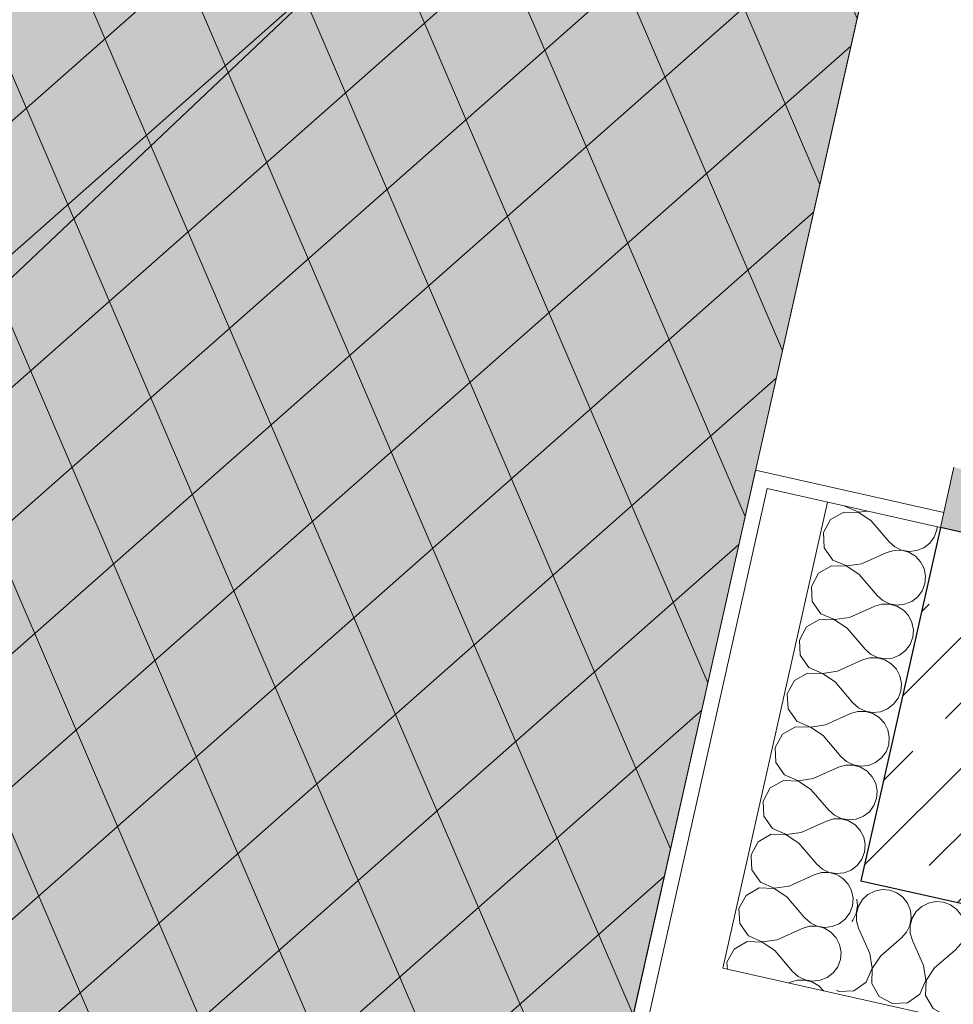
# Model space of a CAD drawing. Header units: millimetres. Extents: x -6990773 to -6682839, y 6117771 to 6220266.
# Tile 52 of 154: x -6950177 to -6948966, y 6148183 to 6149461. Entities that reach past the tile are written whole.
import ezdxf

# ---------------------------------------------------------------- set-up
doc = ezdxf.new("R2010")
doc.units = ezdxf.units.MM
doc.header["$MEASUREMENT"] = 0
for name, color, linetype, lineweight in [('АР-Разуклонка кровли_Ном._пера__120', 7, 'Continuous', 0), ('АР-Стены_внешние_.АР_Ном._пера__1', 7, 'Continuous', 30), ('Двери Archicad_Ном._пера__120', 7, 'Continuous', 0), ('Кровля_Ном._пера__101', 252, 'Continuous', 0), ('Кровля_Ном._пера__120', 7, 'Continuous', 0)]:
    doc.layers.add(name, color=color, linetype=linetype, lineweight=lineweight)
doc.layers.add('АР-Стены_внешние_.АР', color=7, linetype='Continuous')
pattern_1 = [(45, (-6338927.19, 6562677.8), (-84.852814, 84.852814), []), (45, (-6338969.62, 6562720.22), (-84.852814, 84.852814), [90, -30, 0, -30])]

# ---------------------------------------------------------------- blocks, each defined once
blk = doc.blocks.new('*X280', base_point=(-6338927.2, 6562677.8))
at = {"layer": 'АР-Стены_внешние_.АР_Ном._пера__1', "color": 7, "linetype": 'Continuous', "lineweight": 0}
for p, q in [((-6949098.1, 6148330.1), (-6949100.1, 6148334.1)), ((-6949096.2, 6148320.4), (-6949098.1, 6148330.1)), ((-6949097, 6148310.6), (-6949096.2, 6148320.4)), ((-6949106.3, 6148293.4), (-6949100.5, 6148301.4)), ((-6949100.5, 6148301.4), (-6949097, 6148310.6)), ((-6949159.9, 6148296.3), (-6949159, 6148295.2)), ((-6949159, 6148295.2), (-6949151.6, 6148288.7)), ((-6949151.6, 6148288.7), (-6949142.8, 6148284.4)), ((-6949123.3, 6148283.8), (-6949114.1, 6148287.4)), ((-6949114.1, 6148287.4), (-6949106.3, 6148293.4)), ((-6949194.7, 6148266.7), (-6949162.1, 6148281.3)), ((-6949152.7, 6148284.1), (-6949162.1, 6148281.3)), ((-6949142.8, 6148284.1), (-6949152.7, 6148284.1)), ((-6949142.8, 6148284.4), (-6949133.1, 6148282.7)), ((-6949133.3, 6148281.5), (-6949142.8, 6148284.1)), ((-6949124.9, 6148276.4), (-6949133.3, 6148281.5)), ((-6949133.1, 6148282.7), (-6949123.3, 6148283.8)), ((-6949118.2, 6148269.2), (-6949124.9, 6148276.4)), ((-6949197.8, 6148252.7), (-6949212.9, 6148262.7)), ((-6949210.3, 6148264.4), (-6949194.7, 6148266.7)), ((-6949113.7, 6148260.4), (-6949118.2, 6148269.2)), ((-6949197.8, 6148252.7), (-6949174.7, 6148225.5)), ((-6949111.8, 6148250.7), (-6949113.7, 6148260.4)), ((-6949112.6, 6148240.9), (-6949111.8, 6148250.7)), ((-6949116.1, 6148231.7), (-6949112.6, 6148240.9)), ((-6949259.6, 6148233.1), (-6949259.3, 6148228.2)), ((-6949174.7, 6148225.5), (-6949167.3, 6148219)), ((-6949129.8, 6148217.7), (-6949122, 6148223.7)), ((-6949122, 6148223.7), (-6949116.1, 6148231.7)), ((-6949180.3, 6148210.5), (-6949177.8, 6148211.6)), ((-6949168.3, 6148214.4), (-6949177.8, 6148211.6)), ((-6949158.5, 6148214.4), (-6949168.3, 6148214.4)), ((-6949167.3, 6148219), (-6949158.4, 6148214.7)), ((-6949149, 6148211.8), (-6949158.5, 6148214.4)), ((-6949158.4, 6148214.7), (-6949148.7, 6148213)), ((-6949140.6, 6148206.7), (-6949149, 6148211.8)), ((-6949148.7, 6148213), (-6949138.9, 6148214.1)), ((-6949138.9, 6148214.1), (-6949129.8, 6148217.7)), ((-6949134.5, 6148200.2), (-6949140.6, 6148206.7))]:
    blk.add_line(p, q, dxfattribs=at)
blk = doc.blocks.new('*X281', base_point=(-6338927.2, 6562677.8))
at = {"layer": 'АР-Стены_внешние_.АР_Ном._пера__1', "color": 7, "linetype": 'Continuous', "lineweight": 0}
for p, q in [((-6949107, 6148829.5), (-6949106.7, 6148829.1)), ((-6949106.7, 6148829.1), (-6949088.8, 6148821.4)), ((-6949125.3, 6148812), (-6949134.6, 6148794.9)), ((-6949108.4, 6148821.7), (-6949125.3, 6148812)), ((-6949088.9, 6148821.1), (-6949108.4, 6148821.7)), ((-6949072.6, 6148810.3), (-6949088.9, 6148821.1)), ((-6949088.8, 6148821.4), (-6949077.9, 6148823)), ((-6949072.6, 6148810.3), (-6949049.4, 6148783.1)), ((-6948990.9, 6148789.2), (-6948987.4, 6148798.4)), ((-6948987.4, 6148798.4), (-6948987.1, 6148802.6)), ((-6949134.6, 6148794.9), (-6949133.6, 6148775.4)), ((-6948996.8, 6148781.3), (-6948990.9, 6148789.2)), ((-6949133.6, 6148775.4), (-6949122.4, 6148759.4)), ((-6949043.1, 6148771.9), (-6949052.6, 6148769.1)), ((-6949049.4, 6148783.1), (-6949042.1, 6148776.5)), ((-6949033.3, 6148772), (-6949043.1, 6148771.9)), ((-6949042.1, 6148776.5), (-6949033.2, 6148772.3)), ((-6949023.8, 6148769.4), (-6949033.3, 6148772)), ((-6949033.2, 6148772.3), (-6949023.5, 6148770.6)), ((-6949013.7, 6148771.6), (-6949004.5, 6148775.3)), ((-6949004.5, 6148775.3), (-6948996.8, 6148781.3)), ((-6949122.4, 6148759.4), (-6949104.5, 6148751.7)), ((-6949085.1, 6148754.5), (-6949052.6, 6148769.1)), ((-6949015.3, 6148764.2), (-6949023.8, 6148769.4)), ((-6949023.5, 6148770.6), (-6949013.7, 6148771.6)), ((-6949008.6, 6148757), (-6949015.3, 6148764.2)), ((-6949124, 6148752), (-6949141, 6148742.4)), ((-6949104.5, 6148751.4), (-6949124, 6148752)), ((-6949104.5, 6148751.7), (-6949085.1, 6148754.5)), ((-6949088.3, 6148740.6), (-6949104.5, 6148751.4)), ((-6949004.2, 6148748.2), (-6949008.6, 6148757)), ((-6949002.3, 6148738.6), (-6949004.2, 6148748.2)), ((-6949141, 6148742.4), (-6949150.3, 6148725.2)), ((-6949088.3, 6148740.6), (-6949065.1, 6148713.4)), ((-6949003.1, 6148728.7), (-6949002.3, 6148738.6)), ((-6949150.3, 6148725.2), (-6949149.2, 6148705.7)), ((-6949006.5, 6148719.5), (-6949003.1, 6148728.7)), ((-6949065.1, 6148713.4), (-6949057.7, 6148706.9)), ((-6949020.2, 6148705.6), (-6949012.4, 6148711.6)), ((-6949012.4, 6148711.6), (-6949006.5, 6148719.5)), ((-6949149.2, 6148705.7), (-6949138, 6148689.7)), ((-6949100.8, 6148684.8), (-6949068.2, 6148699.5)), ((-6949058.8, 6148702.2), (-6949068.2, 6148699.5)), ((-6949048.9, 6148702.3), (-6949058.8, 6148702.2)), ((-6949057.7, 6148706.9), (-6949048.9, 6148702.6)), ((-6949048.9, 6148702.6), (-6949039.1, 6148700.9)), ((-6949039.4, 6148699.7), (-6949048.9, 6148702.3)), ((-6949031, 6148694.5), (-6949039.4, 6148699.7)), ((-6949039.1, 6148700.9), (-6949029.3, 6148701.9)), ((-6949029.3, 6148701.9), (-6949020.2, 6148705.6)), ((-6949138, 6148689.7), (-6949120.1, 6148682)), ((-6949120.1, 6148682), (-6949100.8, 6148684.8)), ((-6949024.3, 6148687.3), (-6949031, 6148694.5)), ((-6949019.8, 6148678.5), (-6949024.3, 6148687.3)), ((-6949156.6, 6148672.7), (-6949165.9, 6148655.5)), ((-6949139.7, 6148682.4), (-6949156.6, 6148672.7)), ((-6949120.2, 6148681.7), (-6949139.7, 6148682.4)), ((-6949103.9, 6148670.9), (-6949120.2, 6148681.7)), ((-6949103.9, 6148670.9), (-6949080.7, 6148643.7)), ((-6949017.9, 6148668.9), (-6949019.8, 6148678.5)), ((-6949022.2, 6148649.8), (-6949018.7, 6148659.1)), ((-6949018.7, 6148659.1), (-6949017.9, 6148668.9)), ((-6949165.9, 6148655.5), (-6949164.9, 6148636)), ((-6949028.1, 6148641.9), (-6949022.2, 6148649.8)), ((-6949164.9, 6148636), (-6949153.7, 6148620)), ((-6949074.4, 6148632.5), (-6949083.9, 6148629.8)), ((-6949080.7, 6148643.7), (-6949073.4, 6148637.2)), ((-6949064.6, 6148632.6), (-6949074.4, 6148632.5)), ((-6949073.4, 6148637.2), (-6949064.5, 6148632.9)), ((-6949055.1, 6148630), (-6949064.6, 6148632.6)), ((-6949064.5, 6148632.9), (-6949054.8, 6148631.2)), ((-6949054.8, 6148631.2), (-6949045, 6148632.2)), ((-6949045, 6148632.2), (-6949035.9, 6148635.9)), ((-6949035.9, 6148635.9), (-6949028.1, 6148641.9)), ((-6949153.7, 6148620), (-6949135.8, 6148612.3)), ((-6949116.5, 6148615.1), (-6949083.9, 6148629.8)), ((-6949046.6, 6148624.9), (-6949055.1, 6148630)), ((-6949039.9, 6148617.6), (-6949046.6, 6148624.9)), ((-6949155.3, 6148612.7), (-6949172.3, 6148603)), ((-6949135.8, 6148612), (-6949155.3, 6148612.7)), ((-6949135.8, 6148612.3), (-6949116.5, 6148615.1)), ((-6949119.6, 6148601.2), (-6949135.8, 6148612)), ((-6949035.5, 6148608.9), (-6949039.9, 6148617.6)), ((-6949033.6, 6148599.2), (-6949035.5, 6148608.9)), ((-6949172.3, 6148603), (-6949181.6, 6148585.8)), ((-6949119.6, 6148601.2), (-6949096.4, 6148574)), ((-6949034.4, 6148589.4), (-6949033.6, 6148599.2)), ((-6949181.6, 6148585.8), (-6949180.5, 6148566.3)), ((-6949037.9, 6148580.1), (-6949034.4, 6148589.4)), ((-6949096.4, 6148574), (-6949089, 6148567.5)), ((-6949051.5, 6148566.2), (-6949043.7, 6148572.2)), ((-6949043.7, 6148572.2), (-6949037.9, 6148580.1)), ((-6949180.5, 6148566.3), (-6949169.3, 6148550.3)), ((-6949132.1, 6148545.4), (-6949099.5, 6148560.1)), ((-6949090.1, 6148562.8), (-6949099.5, 6148560.1)), ((-6949080.2, 6148562.9), (-6949090.1, 6148562.8)), ((-6949089, 6148567.5), (-6949080.2, 6148563.2)), ((-6949080.2, 6148563.2), (-6949070.4, 6148561.5)), ((-6949070.7, 6148560.3), (-6949080.2, 6148562.9)), ((-6949062.3, 6148555.2), (-6949070.7, 6148560.3)), ((-6949070.4, 6148561.5), (-6949060.6, 6148562.5)), ((-6949055.6, 6148547.9), (-6949062.3, 6148555.2)), ((-6949060.6, 6148562.5), (-6949051.5, 6148566.2)), ((-6949171, 6148543), (-6949187.9, 6148533.3)), ((-6949151.5, 6148542.3), (-6949171, 6148543)), ((-6949169.3, 6148550.3), (-6949151.4, 6148542.6)), ((-6949135.2, 6148531.5), (-6949151.5, 6148542.3)), ((-6949151.4, 6148542.6), (-6949132.1, 6148545.4)), ((-6949051.1, 6148539.2), (-6949055.6, 6148547.9)), ((-6949187.9, 6148533.3), (-6949197.2, 6148516.1)), ((-6949135.2, 6148531.5), (-6949112.1, 6148504.3)), ((-6949049.2, 6148529.5), (-6949051.1, 6148539.2)), ((-6949050, 6148519.7), (-6949049.2, 6148529.5)), ((-6949053.5, 6148510.4), (-6949050, 6148519.7)), ((-6949197.2, 6148516.1), (-6949196.2, 6148496.6)), ((-6949112.1, 6148504.3), (-6949104.7, 6148497.8)), ((-6949059.4, 6148502.5), (-6949053.5, 6148510.4)), ((-6949196.2, 6148496.6), (-6949185, 6148480.6)), ((-6949105.7, 6148493.1), (-6949115.2, 6148490.4)), ((-6949095.9, 6148493.2), (-6949105.7, 6148493.1)), ((-6949104.7, 6148497.8), (-6949095.8, 6148493.5)), ((-6949086.4, 6148490.6), (-6949095.9, 6148493.2)), ((-6949095.8, 6148493.5), (-6949086.1, 6148491.8)), ((-6949086.1, 6148491.8), (-6949076.3, 6148492.8)), ((-6949076.3, 6148492.8), (-6949067.2, 6148496.5)), ((-6949067.2, 6148496.5), (-6949059.4, 6148502.5)), ((-6949185, 6148480.6), (-6949167.1, 6148472.9)), ((-6949147.8, 6148475.7), (-6949115.2, 6148490.4)), ((-6949078, 6148485.5), (-6949086.4, 6148490.6)), ((-6949071.3, 6148478.2), (-6949078, 6148485.5)), ((-6949066.8, 6148469.5), (-6949071.3, 6148478.2)), ((-6949186.6, 6148473.3), (-6949203.6, 6148463.6)), ((-6949167.1, 6148472.6), (-6949186.6, 6148473.3)), ((-6949167.1, 6148472.9), (-6949147.8, 6148475.7)), ((-6949150.9, 6148461.8), (-6949167.1, 6148472.6)), ((-6949064.9, 6148459.8), (-6949066.8, 6148469.5)), ((-6949203.6, 6148463.6), (-6949212.9, 6148446.4)), ((-6949150.9, 6148461.8), (-6949127.7, 6148434.6)), ((-6949065.7, 6148450), (-6949064.9, 6148459.8)), ((-6949212.9, 6148446.4), (-6949211.8, 6148426.9)), ((-6949075, 6148432.8), (-6949069.2, 6148440.8)), ((-6949069.2, 6148440.8), (-6949065.7, 6148450)), ((-6949211.8, 6148426.9), (-6949200.6, 6148410.9)), ((-6949127.7, 6148434.6), (-6949120.3, 6148428.1)), ((-6949120.3, 6148428.1), (-6949111.5, 6148423.8)), ((-6949082.8, 6148426.8), (-6949075, 6148432.8)), ((-6949163.4, 6148406), (-6949130.8, 6148420.7)), ((-6949121.4, 6148423.4), (-6949130.8, 6148420.7)), ((-6949111.5, 6148423.5), (-6949121.4, 6148423.4)), ((-6949111.5, 6148423.8), (-6949101.8, 6148422.1)), ((-6949102, 6148420.9), (-6949111.5, 6148423.5)), ((-6949093.6, 6148415.8), (-6949102, 6148420.9)), ((-6949101.8, 6148422.1), (-6949092, 6148423.1)), ((-6949086.9, 6148408.6), (-6949093.6, 6148415.8)), ((-6949092, 6148423.1), (-6949082.8, 6148426.8)), ((-6949202.3, 6148403.6), (-6949219.2, 6148393.9)), ((-6949182.8, 6148402.9), (-6949202.3, 6148403.6)), ((-6949200.6, 6148410.9), (-6949182.7, 6148403.2)), ((-6949166.5, 6148392.1), (-6949182.8, 6148402.9)), ((-6949182.7, 6148403.2), (-6949163.4, 6148406)), ((-6949082.4, 6148399.8), (-6949086.9, 6148408.6)), ((-6949219.2, 6148393.9), (-6949228.6, 6148376.7)), ((-6949166.5, 6148392.1), (-6949143.4, 6148364.9)), ((-6949080.5, 6148390.1), (-6949082.4, 6148399.8)), ((-6949081.3, 6148380.3), (-6949080.5, 6148390.1)), ((-6949228.6, 6148376.7), (-6949228.5, 6148375)), ((-6949084.8, 6148371.1), (-6949081.3, 6148380.3)), ((-6949143.4, 6148364.9), (-6949136, 6148358.4)), ((-6949098.5, 6148357.1), (-6949090.7, 6148363.1)), ((-6949090.7, 6148363.1), (-6949084.8, 6148371.1)), ((-6949136, 6148358.4), (-6949127.1, 6148354.1)), ((-6949127.2, 6148353.8), (-6949133.8, 6148353.8)), ((-6949117.7, 6148351.2), (-6949127.2, 6148353.8)), ((-6949127.1, 6148354.1), (-6949117.4, 6148352.4)), ((-6949114.9, 6148349.5), (-6949117.7, 6148351.2)), ((-6949117.4, 6148352.4), (-6949107.6, 6148353.4)), ((-6949107.6, 6148353.4), (-6949098.5, 6148357.1))]:
    blk.add_line(p, q, dxfattribs=at)
blk = doc.blocks.new('*X283', base_point=(-6338927.2, 6562677.8))
at = {"layer": 'АР-Стены_внешние_.АР_Ном._пера__1', "color": 7, "linetype": 'Continuous', "lineweight": 0}
for p, q in [((-6949228.5, 6148375), (-6949227.5, 6148357.3)), ((-6949227.5, 6148357.3), (-6949216.3, 6148341.2)), ((-6949179.1, 6148336.3), (-6949146.5, 6148351)), ((-6949137, 6148353.8), (-6949146.5, 6148351)), ((-6949133.8, 6148353.8), (-6949137, 6148353.8)), ((-6949216.3, 6148341.2), (-6949198.4, 6148333.5)), ((-6949109.3, 6148346.1), (-6949114.9, 6148349.5)), ((-6949102.6, 6148338.9), (-6949109.3, 6148346.1)), ((-6949100.1, 6148334.1), (-6949102.6, 6148338.9)), ((-6949217.9, 6148333.9), (-6949234.9, 6148324.2)), ((-6949198.4, 6148333.2), (-6949217.9, 6148333.9)), ((-6949198.4, 6148333.5), (-6949179.1, 6148336.3)), ((-6949182.2, 6148322.4), (-6949198.4, 6148333.2)), ((-6949234.9, 6148324.2), (-6949244.2, 6148307.1)), ((-6949182.2, 6148322.4), (-6949159.9, 6148296.3)), ((-6949244.2, 6148307.1), (-6949243.1, 6148287.6)), ((-6949243.1, 6148287.6), (-6949231.9, 6148271.6)), ((-6949233.6, 6148264.2), (-6949250.5, 6148254.5)), ((-6949214.1, 6148263.5), (-6949233.6, 6148264.2)), ((-6949231.9, 6148271.6), (-6949214, 6148263.8)), ((-6949212.9, 6148262.7), (-6949214.1, 6148263.5)), ((-6949214, 6148263.8), (-6949210.3, 6148264.4)), ((-6949250.5, 6148254.5), (-6949259.9, 6148237.4)), ((-6949259.9, 6148237.4), (-6949259.6, 6148233.1))]:
    blk.add_line(p, q, dxfattribs=at)
blk = doc.blocks.new('Металлическая Дверь 23[4]_1', base_point=(-6338927.2, 6562677.8))
at = {"layer": 'Двери Archicad_Ном._пера__120', "linetype": 'Continuous', "lineweight": 0, "true_color": 0xffffff}
blk.add_hatch(color=7, dxfattribs=at).paths.add_polyline_path([(-6948983, 6148801.7), (-6948905, 6148784.1), (-6948887.5, 6148862.2), (-6948926.5, 6148870.9), (-6948965.5, 6148879.7)])
at = {"layer": 'Двери Archicad_Ном._пера__120', "color": 7, "linetype": 'Continuous', "lineweight": 0}
for p, q in [((-6949227, 6148856.4), (-6949222.6, 6148876)), ((-6948978.7, 6148821.2), (-6949222.6, 6148876)), ((-6948965.5, 6148879.7), (-6948983, 6148801.7)), ((-6948983, 6148801.7), (-6948905, 6148784.1)), ((-6948905, 6148784.1), (-6948983, 6148801.7)), ((-6948905, 6148784.1), (-6948983, 6148801.7))]:
    blk.add_line(p, q, dxfattribs=at)
blk = doc.blocks.new('Стена_96_1', base_point=(-6948966.6, 6148418.7))
at = {"layer": 'АР-Стены_внешние_.АР', "linetype": 'Continuous', "lineweight": 0, "true_color": 0x000000}
h = blk.add_hatch(dxfattribs=at)
h.set_pattern_fill('ЖЕЛЕЗОБЕТОН__PROJECT__0001', color=18, style=0, pattern_type=2)
h.set_pattern_definition(pattern_1)
h.paths.add_polyline_path([(-6949042.2, 6148538.2), (-6948847.1, 6148494.4), (-6948787.9, 6148757.8), (-6948905, 6148784.1), (-6948983, 6148801.7)])
h = blk.add_hatch(dxfattribs=at)
h.set_pattern_fill('ЖЕЛЕЗОБЕТОН__PROJECT__0001', color=18, style=0, pattern_type=2)
h.set_pattern_definition(pattern_1)
h.paths.add_polyline_path([(-6949042.2, 6148538.2), (-6949086, 6148343.1), (-6948847.1, 6148494.4)])
h = blk.add_hatch(dxfattribs=at)
h.set_pattern_fill('ЖЕЛЕЗОБЕТОН__PROJECT__0001', color=18, style=0, pattern_type=2)
h.set_pattern_definition(pattern_1)
h.paths.add_polyline_path([(-6948847.1, 6148494.4), (-6949086, 6148343.1), (-6948890.9, 6148299.2)])
at = {"layer": 'АР-Стены_внешние_.АР_Ном._пера__1', "color": 7, "linetype": 'Continuous', "lineweight": 0}
for p, q in [((-6949227, 6148856.4), (-6949222.6, 6148876)), ((-6948978.7, 6148821.2), (-6949222.6, 6148876)), ((-6949207.5, 6148852.1), (-6949343.3, 6148247.1)), ((-6949207.5, 6148852.1), (-6948983, 6148801.7)), ((-6949129.4, 6148834.5), (-6949232.4, 6148375.9)), ((-6948983, 6148801.7), (-6948978.7, 6148821.2)), ((-6949232.4, 6148375.9), (-6949265.3, 6148229.6)), ((-6949343.3, 6148247.1), (-6949360.9, 6148169)), ((-6949265.3, 6148229.6), (-6949118.9, 6148196.7))]:
    blk.add_line(p, q, dxfattribs=at)
at = {"layer": 'АР-Стены_внешние_.АР_Ном._пера__1', "color": 7, "linetype": 'Continuous', "lineweight": 30}
for p, q in [((-6948983, 6148801.7), (-6949042.2, 6148538.2)), ((-6948905, 6148784.1), (-6948983, 6148801.7)), ((-6949042.2, 6148538.2), (-6949086, 6148343.1)), ((-6949086, 6148343.1), (-6948890.9, 6148299.2))]:
    blk.add_line(p, q, dxfattribs=at)
at = {"layer": 'АР-Стены_внешние_.АР_Ном._пера__1', "color": 7, "linetype": 'Continuous', "lineweight": 0, "flags": 128}
blk.add_lwpolyline([(-6949227, 6148856.4), (-6949384.7, 6148153.9)], dxfattribs=at)
at = {"layer": 'АР-Стены_внешние_.АР', "color": 7, "lineweight": 0}
for name in ['*X281', '*X283', '*X280']:
    blk.add_blockref(name, (-6338927.2, 6562677.8), dxfattribs=at)
at = {"layer": 'Двери Archicad_Ном._пера__120', "color": 7, "linetype": 'Continuous', "lineweight": 0}
blk.add_blockref('Металлическая Дверь 23[4]_1', (-6338927.2, 6562677.8), dxfattribs=at)
blk = doc.blocks.new('*X304', base_point=(-6338927.2, 6562677.8))
at = {"layer": 'АР-Стены_внешние_.АР_Ном._пера__1', "color": 7, "linetype": 'Continuous', "lineweight": 0}
for p, q in [((-6948683, 6148243.4), (-6948685.5, 6148245.2)), ((-6948679.1, 6148238.4), (-6948683, 6148243.4)), ((-6948742.3, 6148209.2), (-6948740.6, 6148203.2)), ((-6948725.9, 6148170.7), (-6948740.6, 6148203.2)), ((-6948781.7, 6148183.2), (-6948776.5, 6148187.6)), ((-6948712, 6148167.5), (-6948691, 6148185.4)), ((-6948792.8, 6148167), (-6948794.1, 6148176.4)), ((-6948781.7, 6148183.2), (-6948792.5, 6148166.9)), ((-6948800.5, 6148149.1), (-6948792.8, 6148167)), ((-6948792.5, 6148166.9), (-6948793.1, 6148147.4)), ((-6948723.1, 6148151.4), (-6948725.9, 6148170.7)), ((-6948712, 6148167.5), (-6948722.8, 6148151.3)), ((-6948816.5, 6148137.9), (-6948800.5, 6148149.1)), ((-6948793.1, 6148147.4), (-6948783.5, 6148130.5)), ((-6948730.8, 6148133.4), (-6948723.1, 6148151.4)), ((-6948722.8, 6148151.3), (-6948723.5, 6148131.8)), ((-6948847.1, 6148142.9), (-6948836, 6148136.8)), ((-6948836, 6148136.8), (-6948816.5, 6148137.9)), ((-6948746.8, 6148122.3), (-6948730.8, 6148133.4)), ((-6948783.5, 6148130.5), (-6948766.3, 6148121.2)), ((-6948766.3, 6148121.2), (-6948746.8, 6148122.3)), ((-6948723.5, 6148131.8), (-6948713.8, 6148114.8)), ((-6948713.8, 6148114.8), (-6948707.6, 6148111.5))]:
    blk.add_line(p, q, dxfattribs=at)
blk = doc.blocks.new('*X305', base_point=(-6338927.2, 6562677.8))
at = {"layer": 'АР-Стены_внешние_.АР_Ном._пера__1', "color": 7, "linetype": 'Continuous', "lineweight": 0}
for p, q in [((-6949076.9, 6148325.4), (-6949084.1, 6148318.7)), ((-6949068.1, 6148329.9), (-6949076.9, 6148325.4)), ((-6949058.4, 6148331.8), (-6949068.1, 6148329.9)), ((-6949048.6, 6148331), (-6949058.4, 6148331.8)), ((-6949039.4, 6148327.5), (-6949048.6, 6148331)), ((-6949031.5, 6148321.7), (-6949039.4, 6148327.5)), ((-6949090.4, 6148310.6), (-6949091.4, 6148319.4)), ((-6949084.1, 6148318.7), (-6949089.2, 6148310.3)), ((-6949025.4, 6148313.9), (-6949031.5, 6148321.7)), ((-6949021.8, 6148304.7), (-6949025.4, 6148313.9)), ((-6948998.4, 6148314.2), (-6949007.2, 6148309.8)), ((-6948988.7, 6148316.1), (-6948998.4, 6148314.2)), ((-6948978.9, 6148315.3), (-6948988.7, 6148316.1)), ((-6948969.7, 6148311.9), (-6948978.9, 6148315.3)), ((-6949096.4, 6148292), (-6949092.1, 6148300.9)), ((-6949092.1, 6148300.9), (-6949090.4, 6148310.6)), ((-6949089.2, 6148310.3), (-6949091.9, 6148300.8)), ((-6949091.9, 6148300.8), (-6949091.8, 6148291)), ((-6949020.8, 6148294.9), (-6949021.8, 6148304.7)), ((-6949014.4, 6148303.1), (-6949019.5, 6148294.7)), ((-6949007.2, 6148309.8), (-6949014.4, 6148303.1)), ((-6948961.8, 6148306), (-6948969.7, 6148311.9)), ((-6948955.7, 6148298.2), (-6948961.8, 6148306)), ((-6948919.1, 6148300.5), (-6948928.7, 6148298.6)), ((-6948909.2, 6148299.7), (-6948919.1, 6148300.5)), ((-6948900, 6148296.2), (-6948909.2, 6148299.7)), ((-6949097.9, 6148290.3), (-6949096.4, 6148292)), ((-6949091.8, 6148291), (-6949089, 6148281.5)), ((-6949022.4, 6148285.2), (-6949020.8, 6148294.9)), ((-6949019.5, 6148294.7), (-6949022.2, 6148285.2)), ((-6948952.1, 6148289.1), (-6948955.7, 6148298.2)), ((-6948951.1, 6148279.3), (-6948952.1, 6148289.1)), ((-6948944.7, 6148287.4), (-6948949.8, 6148279)), ((-6948937.5, 6148294.1), (-6948944.7, 6148287.4)), ((-6948928.7, 6148298.6), (-6948937.5, 6148294.1)), ((-6948892.1, 6148290.4), (-6948900, 6148296.2)), ((-6948886.1, 6148282.6), (-6948892.1, 6148290.4)), ((-6949074.4, 6148248.9), (-6949089, 6148281.5)), ((-6949033.3, 6148269), (-6949026.7, 6148276.3)), ((-6949026.7, 6148276.3), (-6949022.4, 6148285.2)), ((-6949022.2, 6148285.2), (-6949022.1, 6148275.3)), ((-6949022.1, 6148275.3), (-6949019.3, 6148265.8)), ((-6948952.7, 6148269.6), (-6948951.1, 6148279.3)), ((-6948949.8, 6148279), (-6948952.5, 6148269.5)), ((-6948882.4, 6148273.4), (-6948886.1, 6148282.6)), ((-6948867.8, 6148278.5), (-6948875, 6148271.8)), ((-6948859, 6148282.9), (-6948867.8, 6148278.5)), ((-6948849.4, 6148284.8), (-6948859, 6148282.9)), ((-6948839.5, 6148284), (-6948849.4, 6148284.8)), ((-6948830.3, 6148280.6), (-6948839.5, 6148284)), ((-6948824.4, 6148276.2), (-6948830.3, 6148280.6)), ((-6949060.4, 6148245.8), (-6949033.3, 6148269)), ((-6949004.7, 6148233.3), (-6949019.3, 6148265.8)), ((-6948957, 6148260.7), (-6948952.7, 6148269.6)), ((-6948952.5, 6148269.5), (-6948952.4, 6148259.6)), ((-6948883.1, 6148253.9), (-6948881.4, 6148263.6)), ((-6948880.2, 6148263.3), (-6948882.8, 6148253.9)), ((-6948881.4, 6148263.6), (-6948882.4, 6148273.4)), ((-6948875, 6148271.8), (-6948880.2, 6148263.3)), ((-6949071.5, 6148229.6), (-6949074.4, 6148248.9)), ((-6948990.7, 6148230.1), (-6948963.6, 6148253.3)), ((-6948963.6, 6148253.3), (-6948957, 6148260.7)), ((-6948952.4, 6148259.6), (-6948949.6, 6148250.2)), ((-6948935, 6148217.6), (-6948949.6, 6148250.2)), ((-6948887.3, 6148245), (-6948883.1, 6148253.9)), ((-6948882.8, 6148253.9), (-6948882.7, 6148244)), ((-6949060.4, 6148245.8), (-6949071.3, 6148229.5)), ((-6948921, 6148214.5), (-6948893.9, 6148237.7)), ((-6948893.9, 6148237.7), (-6948887.3, 6148245)), ((-6948882.7, 6148244), (-6948879.9, 6148234.5)), ((-6949079.3, 6148211.7), (-6949071.5, 6148229.6)), ((-6949071.3, 6148229.5), (-6949071.9, 6148210)), ((-6949001.8, 6148214), (-6949004.7, 6148233.3)), ((-6948990.7, 6148230.1), (-6949001.6, 6148213.9)), ((-6948865.3, 6148202), (-6948879.9, 6148234.5)), ((-6949095.3, 6148200.5), (-6949079.3, 6148211.7)), ((-6949071.9, 6148210), (-6949062.2, 6148193.1)), ((-6949009.6, 6148196), (-6949001.8, 6148214)), ((-6949001.6, 6148213.9), (-6949002.2, 6148194.4)), ((-6948932.1, 6148198.3), (-6948935, 6148217.6)), ((-6948921, 6148214.5), (-6948931.9, 6148198.2)), ((-6949117.9, 6148201.1), (-6949114.8, 6148199.4)), ((-6949114.8, 6148199.4), (-6949095.3, 6148200.5)), ((-6948939.9, 6148180.4), (-6948932.1, 6148198.3)), ((-6948931.9, 6148198.2), (-6948932.5, 6148178.7)), ((-6948862.5, 6148182.7), (-6948865.3, 6148202)), ((-6948851.4, 6148198.8), (-6948862.2, 6148182.6)), ((-6948851.4, 6148198.8), (-6948839.5, 6148209)), ((-6949062.2, 6148193.1), (-6949045.1, 6148183.8)), ((-6949045.1, 6148183.8), (-6949025.6, 6148184.9)), ((-6949025.6, 6148184.9), (-6949009.6, 6148196)), ((-6949002.2, 6148194.4), (-6948992.5, 6148177.4)), ((-6948992.5, 6148177.4), (-6948975.4, 6148168.1)), ((-6948955.9, 6148169.2), (-6948939.9, 6148180.4)), ((-6948932.5, 6148178.7), (-6948922.8, 6148161.8)), ((-6948870.2, 6148164.7), (-6948862.5, 6148182.7)), ((-6948862.2, 6148182.6), (-6948862.8, 6148163.1)), ((-6948975.4, 6148168.1), (-6948955.9, 6148169.2)), ((-6948922.8, 6148161.8), (-6948905.7, 6148152.5)), ((-6948886.2, 6148153.6), (-6948870.2, 6148164.7)), ((-6948862.8, 6148163.1), (-6948853.5, 6148146.7)), ((-6948905.7, 6148152.5), (-6948886.2, 6148153.6))]:
    blk.add_line(p, q, dxfattribs=at)
blk = doc.blocks.new('*X306', base_point=(-6338927.2, 6562677.8))
at = {"layer": 'АР-Стены_внешние_.АР_Ном._пера__1', "color": 7, "linetype": 'Continuous', "lineweight": 0}
for p, q in [((-6948822.4, 6148274.7), (-6948824.4, 6148276.2)), ((-6948816.4, 6148266.9), (-6948822.4, 6148274.7)), ((-6948812.7, 6148257.8), (-6948816.4, 6148266.9)), ((-6948798.1, 6148262.8), (-6948805.3, 6148256.1)), ((-6948789.3, 6148267.3), (-6948798.1, 6148262.8)), ((-6948779.7, 6148269.2), (-6948789.3, 6148267.3)), ((-6948769.8, 6148268.4), (-6948779.7, 6148269.2)), ((-6948760.6, 6148264.9), (-6948769.8, 6148268.4)), ((-6948752.7, 6148259.1), (-6948760.6, 6148264.9)), ((-6948811.7, 6148248), (-6948812.7, 6148257.8)), ((-6948805.3, 6148256.1), (-6948810.5, 6148247.7)), ((-6948746.7, 6148251.3), (-6948752.7, 6148259.1)), ((-6948743, 6148242.1), (-6948746.7, 6148251.3)), ((-6948719.6, 6148251.6), (-6948728.4, 6148247.2)), ((-6948710, 6148253.5), (-6948719.6, 6148251.6)), ((-6948700.2, 6148252.7), (-6948710, 6148253.5)), ((-6948690.9, 6148249.3), (-6948700.2, 6148252.7)), ((-6948685.5, 6148245.2), (-6948690.9, 6148249.3)), ((-6948817.6, 6148229.4), (-6948813.4, 6148238.3)), ((-6948813.4, 6148238.3), (-6948811.7, 6148248)), ((-6948810.5, 6148247.7), (-6948813.1, 6148238.2)), ((-6948813.1, 6148238.2), (-6948813, 6148228.3)), ((-6948742, 6148232.3), (-6948743, 6148242.1)), ((-6948735.6, 6148240.5), (-6948740.8, 6148232)), ((-6948728.4, 6148247.2), (-6948735.6, 6148240.5)), ((-6948824.2, 6148222), (-6948817.6, 6148229.4)), ((-6948813, 6148228.3), (-6948810.2, 6148218.9)), ((-6948747.9, 6148213.7), (-6948743.7, 6148222.6)), ((-6948743.7, 6148222.6), (-6948742, 6148232.3)), ((-6948740.8, 6148232), (-6948743.4, 6148222.5)), ((-6948743.4, 6148222.5), (-6948743.3, 6148212.7)), ((-6948839.5, 6148209), (-6948824.2, 6148222)), ((-6948795.6, 6148186.3), (-6948810.2, 6148218.9)), ((-6948754.5, 6148206.4), (-6948747.9, 6148213.7)), ((-6948743.3, 6148212.7), (-6948742.3, 6148209.2)), ((-6948776.5, 6148187.6), (-6948754.5, 6148206.4)), ((-6948794.1, 6148176.4), (-6948795.6, 6148186.3)), ((-6948853.5, 6148146.7), (-6948853.1, 6148146.1)), ((-6948853.1, 6148146.1), (-6948847.1, 6148142.9))]:
    blk.add_line(p, q, dxfattribs=at)
blk = doc.blocks.new('Стена_105_1', base_point=(-6948966.6, 6148418.7))
at = {"layer": 'АР-Стены_внешние_.АР', "linetype": 'Continuous', "lineweight": 0, "true_color": 0x000000}
h = blk.add_hatch(dxfattribs=at)
h.set_pattern_fill('ЖЕЛЕЗОБЕТОН__PROJECT__0001', color=18, style=0, pattern_type=2)
h.set_pattern_definition(pattern_1)
h.paths.add_polyline_path([(-6948632.5, 6148446.2), (-6948847.1, 6148494.4), (-6948890.9, 6148299.2), (-6948676.3, 6148251)])
h = blk.add_hatch(dxfattribs=at)
h.set_pattern_fill('ЖЕЛЕЗОБЕТОН__PROJECT__0001', color=18, style=0, pattern_type=2)
h.set_pattern_definition(pattern_1)
h.paths.add_polyline_path([(-6948632.5, 6148446.2), (-6948676.3, 6148251), (-6948437.3, 6148402.3)])
h = blk.add_hatch(dxfattribs=at)
h.set_pattern_fill('ЖЕЛЕЗОБЕТОН__PROJECT__0001', color=18, style=0, pattern_type=2)
h.set_pattern_definition(pattern_1)
h.paths.add_polyline_path([(-6948676.3, 6148251), (-6948481.2, 6148207.2), (-6948437.3, 6148402.3)])
at = {"layer": 'АР-Стены_внешние_.АР_Ном._пера__1', "color": 7, "linetype": 'Continuous', "lineweight": 30}
for p, q in [((-6949086, 6148343.1), (-6948890.9, 6148299.2)), ((-6948890.9, 6148299.2), (-6948676.3, 6148251)), ((-6948709.2, 6148104.7), (-6948676.3, 6148251))]:
    blk.add_line(p, q, dxfattribs=at)
at = {"layer": 'АР-Стены_внешние_.АР_Ном._пера__1', "color": 7, "linetype": 'Continuous', "lineweight": 0}
for p, q in [((-6949265.3, 6148229.6), (-6949118.9, 6148196.7)), ((-6949118.9, 6148196.7), (-6948855.5, 6148137.5)), ((-6949360.9, 6148169), (-6949282.8, 6148151.5)), ((-6949282.8, 6148151.5), (-6948951.1, 6148077)), ((-6948873.1, 6148059.5), (-6948855.5, 6148137.5)), ((-6948955.5, 6148057.5), (-6948951.1, 6148077))]:
    blk.add_line(p, q, dxfattribs=at)
at = {"layer": 'АР-Стены_внешние_.АР_Ном._пера__1', "color": 7, "linetype": 'Continuous', "lineweight": 30, "flags": 128}
blk.add_lwpolyline([(-6948437.3, 6148402.3), (-6948847.1, 6148494.4)], dxfattribs=at)
at = {"layer": 'АР-Стены_внешние_.АР_Ном._пера__1', "color": 7, "linetype": 'Continuous', "lineweight": 0, "flags": 128}
blk.add_lwpolyline([(-6949365.2, 6148149.5), (-6948975, 6148061.9)], dxfattribs=at)
at = {"layer": 'АР-Стены_внешние_.АР', "color": 7, "lineweight": 0}
for name in ['*X305', '*X306', '*X304']:
    blk.add_blockref(name, (-6338927.2, 6562677.8), dxfattribs=at)

msp = doc.modelspace()

# ---------------------------------------------------------------- hatches: boundary and pattern name
at = {"layer": 'Кровля_Ном._пера__101', "linetype": 'Continuous', "lineweight": 0}
h = msp.add_hatch(dxfattribs=at)
h.set_pattern_fill('ПЕСОК_0001', color=252, style=0, pattern_type=2)
h.set_pattern_definition([(32.3417, (-6952891.77, 6138227.56), (-120.9696, 191.0468), [0, -150.75, 0, -226.125]), (97.3417, (-6952401.49, 6138117.45), (224.2711, 28.8958), [0, -110.55, 0, -190.95])])
h.paths.add_polyline_path([(-6958297.1, 6136949.8), (-6937251.1, 6132222.9), (-6934085.7, 6146316.9), (-6936671.4, 6146897.7), (-6936905.8, 6145853.7), (-6940350.5, 6146627.4), (-6940458, 6146149), (-6940744.7, 6144872.5), (-6941092.3, 6143324.6), (-6940828, 6143265.3), (-6941771.4, 6139064.9), (-6951075.3, 6141154.5), (-6949771.5, 6146959.5), (-6949249, 6146842.1), (-6948975, 6148061.9), (-6949384.7, 6148153.9), (-6949231.4, 6148836.7), (-6948890.5, 6150354.6), (-6952413.2, 6151145.8), (-6952233.6, 6151945.7), (-6954799.7, 6152522)])
at = {"layer": 'Кровля_Ном._пера__120', "linetype": 'Continuous', "lineweight": 0}
h = msp.add_hatch(dxfattribs=at)
h.set_pattern_fill('НЕМЕТАЛЛИЧЕСКИЕ_МАТЕРИАЛ_58', style=0, pattern_type=2)
h.set_pattern_definition([(41.4384, (-6952147.92, 6140168.81), (-53.8112, 125.2786), []), (113.2451, (-6952147.92, 6140168.81), (102.2147, 90.236), [])])
h.paths.add_polyline_path([(-6950486.4, 6150713), (-6948890.5, 6150354.6), (-6949231.4, 6148836.8), (-6949384.8, 6148153.9), (-6948975, 6148061.9), (-6949249, 6146842.1), (-6949771.5, 6146959.5), (-6951075.3, 6141154.5), (-6941771.4, 6139064.9), (-6942078.3, 6137698.5), (-6952865.2, 6140121.2)])

# ---------------------------------------------------------------- linework, layer by layer
at = {"layer": 'АР-Разуклонка кровли_Ном._пера__120', "color": 7, "linetype": 'Continuous', "lineweight": 0}
msp.add_lwpolyline([(-6953264.8, 6146212.5), (-6948890.5, 6150354.6)], dxfattribs=at)
at = {"layer": 'Кровля_Ном._пера__120', "color": 7, "linetype": 'Continuous', "lineweight": 0, "flags": 128}
for points in [[(-6958297.1, 6136949.8), (-6937251.1, 6132222.9), (-6934085.7, 6146316.9), (-6936671.4, 6146897.7), (-6936905.8, 6145853.7), (-6940350.5, 6146627.4), (-6940458, 6146149), (-6940744.7, 6144872.5), (-6941092.3, 6143324.6), (-6940828, 6143265.3), (-6941771.4, 6139064.9), (-6951075.3, 6141154.5), (-6949771.5, 6146959.5), (-6949249, 6146842.1), (-6948975, 6148061.9), (-6949384.7, 6148153.9), (-6949231.4, 6148836.7), (-6948890.5, 6150354.6), (-6952413.2, 6151145.8), (-6952233.6, 6151945.7), (-6954799.7, 6152522)], [(-6950486.4, 6150713), (-6948890.5, 6150354.6), (-6949231.4, 6148836.8), (-6949384.8, 6148153.9), (-6948975, 6148061.9), (-6949249, 6146842.1), (-6949771.5, 6146959.5), (-6951075.3, 6141154.5), (-6941771.4, 6139064.9), (-6942078.3, 6137698.5), (-6952865.2, 6140121.2)]]:
    msp.add_lwpolyline(points, close=True, dxfattribs=at)

# ---------------------------------------------------------------- block references
at = {"layer": 'АР-Стены_внешние_.АР', "color": 7, "lineweight": 0}
for name in ['Стена_96_1', 'Стена_105_1']:
    msp.add_blockref(name, (-6948966.6, 6148418.7), dxfattribs=at)

doc.saveas('drawing.dxf')
